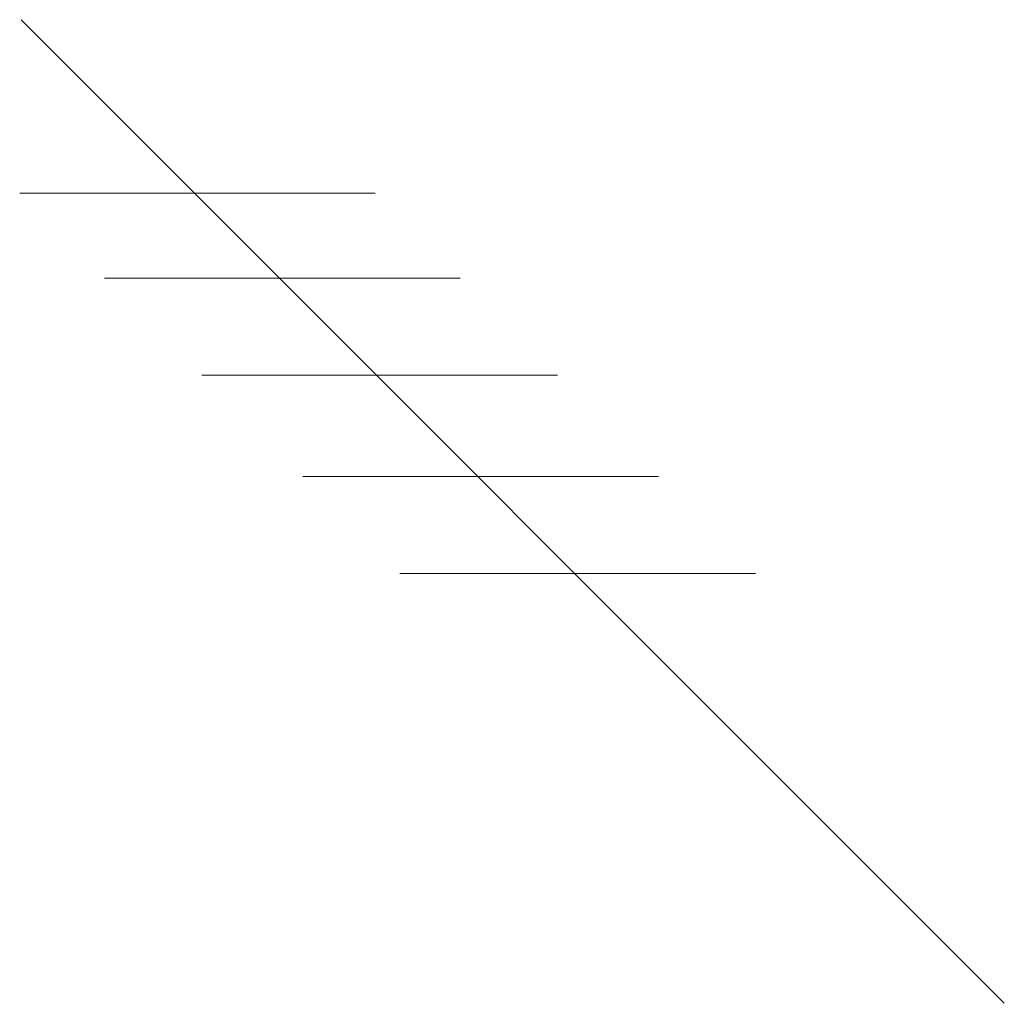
# Model space of a CAD drawing. Extents: x 4615668 to 9294084, y 5328875 to 10688993.
# Tile 59 of 67: x 4769344.866 to 4769345.156, y 5354432.309 to 5354432.598. Entities that reach past the tile are written whole.
import ezdxf

# ---------------------------------------------------------------- set-up
doc = ezdxf.new("R2010")
doc.units = 0
doc.header["$MEASUREMENT"] = 0
doc.layers.add('a meble', color=8, linetype='Continuous')
doc.layers.add('BRI_EL', color=1, linetype='Continuous', lineweight=13)

# ---------------------------------------------------------------- blocks, each defined once
blk = doc.blocks.new('k380n')
at = {"layer": 'a meble', "linetype": 'Continuous', "lineweight": 0}
for p, q in [((4671731.5218, 5305934.7028), (4671734.755, 5305934.7028)), ((4671730.639, 5305933.82), (4671733.8722, 5305933.82)), ((4671729.7194, 5305932.9004), (4671732.9526, 5305932.9004)), ((4671728.8366, 5305932.0176), (4671732.0698, 5305932.0176)), ((4671728.0641, 5305931.2452), (4671731.2974, 5305931.2452))]:
    blk.add_line(p, q, dxfattribs=at)
at = {"layer": 'a meble', "linetype": 'Continuous', "lineweight": 0, "flags": 128}
blk.add_lwpolyline([(4671737.0165, 5305938.6074), (4671728.0781, 5305929.6689)], dxfattribs=at)
blk = doc.blocks.new('Fu5204')
at = {"layer": 'BRI_EL', "ltscale": 10, "xscale": 0.3968253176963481, "yscale": -0.3968253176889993, "zscale": 0.3968253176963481, "rotation": 270}
blk.add_blockref('k380n', (46566.8706, -26346.8306), dxfattribs=at)

msp = doc.modelspace()

# ---------------------------------------------------------------- block references
at = {"layer": 'a meble', "linetype": 'Continuous', "lineweight": 0, "xscale": 0.0814779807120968, "yscale": 0.0814779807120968, "zscale": 0.0814779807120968, "rotation": 89.99999999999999}
msp.add_blockref('Fu5204', (4616149.41245, 5522192.53056), dxfattribs=at)

doc.saveas('drawing.dxf')
